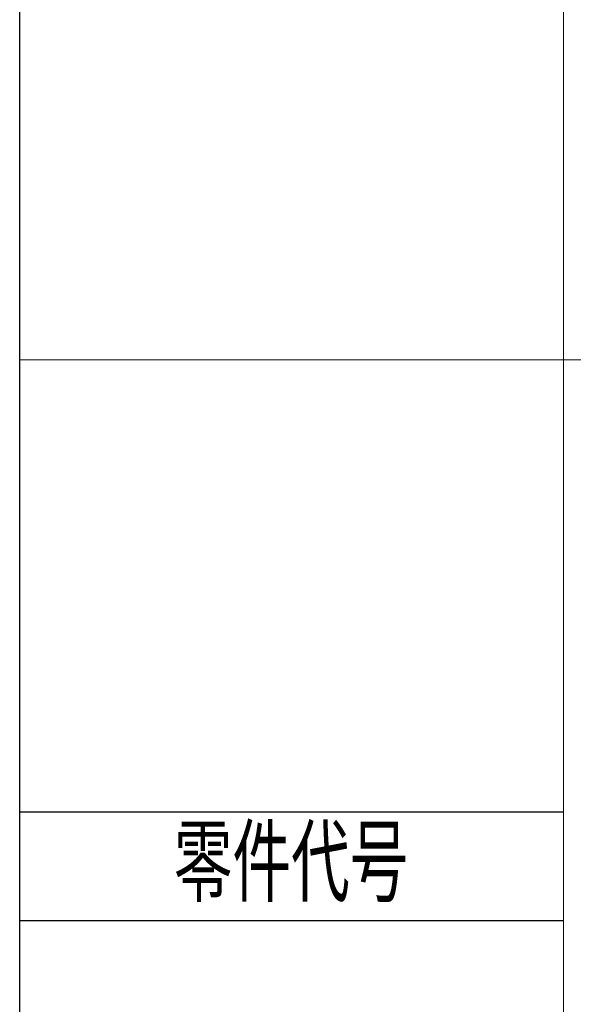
# Model space of a CAD drawing. Header units: millimetres. Extents: x 0 to 658, y -2 to 210.
# Tile 2 of 26: x 0 to 25, y 75 to 121. Entities that reach past the tile are written whole.
import ezdxf

# ---------------------------------------------------------------- set-up
doc = ezdxf.new("R2010")
doc.units = ezdxf.units.MM
doc.layers.add('图框', color=7, linetype='Continuous')
doc.styles.add('SLDTEXTSTYLE1', font='TXT', dxfattribs={"width": 0.7, "bigfont": 'bigfont'})

msp = doc.modelspace()

# ---------------------------------------------------------------- linework, layer by layer
at = {"layer": '图框'}
for p, q in [((0, 0), (0, 210)), ((0, 84.22062154), (25, 84.22062154)), ((0, 79.22062154), (25, 79.22062154))]:
    msp.add_line(p, q, dxfattribs=at)
at = {"layer": '图框', "linetype": 'Continuous', "lineweight": 15}
msp.add_line((25, 5), (25, 205), dxfattribs=at)
at = {"layer": '图框', "lineweight": 15}
msp.add_line((0, 105), (30, 105), dxfattribs=at)

# ---------------------------------------------------------------- texts
at = {"layer": '图框', "insert": (7.08363591, 83.57905148), "char_height": 3.5, "attachment_point": 1, "style": 'SLDTEXTSTYLE1'}
msp.add_mtext('\\M+197EB\\M+18C8F\\M+191E3\\M+18D86', dxfattribs=at)

doc.saveas('drawing.dxf')
